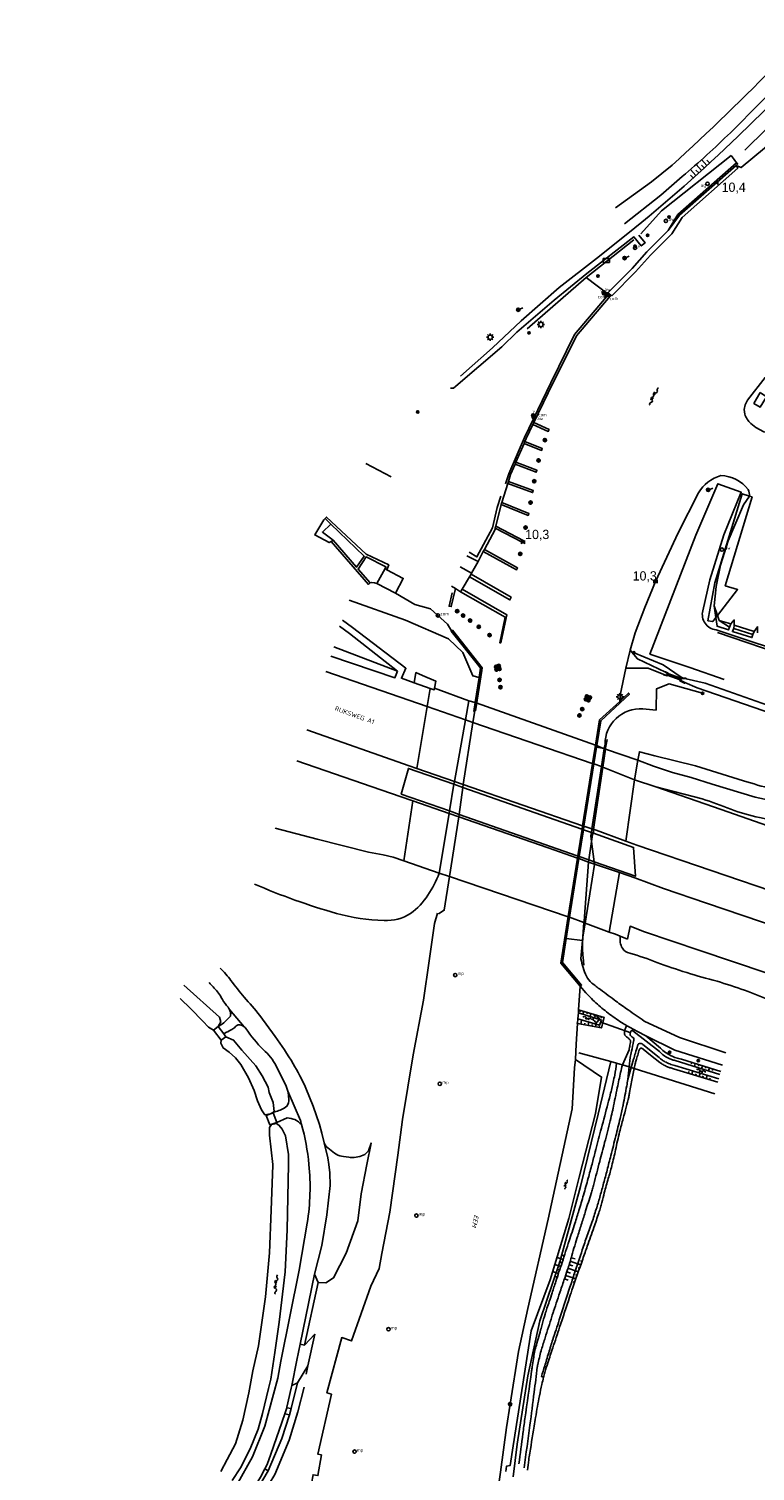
# Model space of a CAD drawing. Header units: millimetres. Extents: x 149344 to 154519, y 463794 to 476271.
# Tile 48 of 70: x 149370 to 149566, y 469917 to 470307. Entities that reach past the tile are written whole.
import ezdxf
from ezdxf.enums import TextEntityAlignment as Align

# ---------------------------------------------------------------- set-up
doc = ezdxf.new("R2010")
doc.units = ezdxf.units.MM
doc.header["$LTSCALE"] = 4
doc.layers.get('0').update_dxf_attribs({"color": 252, "linetype": 'CONTINUOUS'})
for name, color, linetype in [('Kilometrering', 252, 'CONTINUOUS'), ('Straatnaam', 252, 'CONTINUOUS'), ('symbool talud', 252, 'CONTINUOUS'), ('symbool water', 252, 'CONTINUOUS'), ('Topografie', 252, 'CONTINUOUS'), ('Waternaam', 252, 'CONTINUOUS')]:
    doc.layers.add(name, color=color, linetype=linetype)
doc.styles.add('ISO', font='ISO')
doc.styles.add('rtw_iso', font='iso-rtw.shx')

# ---------------------------------------------------------------- blocks, each defined once
blk = doc.blocks.new('talud')
for p, q in [((0, 0.75), (0.5, 0.75)), ((0, 0.5), (1, 0.5)), ((0, 0.25), (0.5, 0.25)), ((0, 0), (1, 0)), ((0, -0.25), (0.5, -0.25)), ((0, -0.5), (1, -0.5)), ((0, -0.75), (0.5, -0.75))]:
    blk.add_line(p, q)
blk = doc.blocks.new('water4')
at = {"linetype": 'Continuous'}
for centre, start, end in [((-0.01, 0.75), 129.7446, 230.2554), ((-0.32, 1.12), 309.7446, 50.2554), ((-0.32, 0.37), 309.7446, 50.2554), ((0.32, 0.01), 129.7446, 230.2554), ((0, 0.38), 309.7446, 50.2554), ((-0.01, -0.74), 129.7446, 230.2554), ((-0.32, -0.37), 309.7446, 50.2554), ((-0.32, -1.12), 309.7446, 50.2554), ((0, -0.37), 309.7446, 50.2554)]:
    blk.add_arc(centre, 0.244, start, end, dxfattribs=at)
blk = doc.blocks.new('struik')
at = {"linetype": 'Continuous'}
for centre, start, end in [((-0.44, 0), 91.0912, 268.9013), ((0, 0.44), 1.0233, 178.9632), ((0.44, 0), 271.6625, 88.3448), ((0, -0.45), 180.4729, 359.5406)]:
    blk.add_arc(centre, 0.45, start, end, dxfattribs=at)
blk = doc.blocks.new('water6')
at = {"linetype": 'Continuous'}
for centre, start, end in [((0.16, 1.47), 129.7446, 230.2554), ((-0.47, 2.22), 309.7446, 50.2554), ((-0.47, 0.72), 309.7446, 50.2554), ((0.49, 0), 129.7446, 230.2554), ((-0.14, 0.75), 309.7446, 50.2554), ((0.16, -1.51), 129.7446, 230.2554), ((-0.47, -0.76), 309.7446, 50.2554), ((-0.47, -2.26), 309.7446, 50.2554), ((-0.14, -0.75), 309.7446, 50.2554)]:
    blk.add_arc(centre, 0.488, start, end, dxfattribs=at)
blk = doc.blocks.new('paal')
for radius in [0.45, 0.2]:
    blk.add_circle((0, 0), radius)
blk = doc.blocks.new('lichtmast')
for p, q in [((-0.6, 0), (-1, 0)), ((-0.71, 0.71), (-0.42, 0.42)), ((0, 0.6), (0, 1)), ((0.42, 0.42), (0.71, 0.71)), ((0.6, 0), (1, 0)), ((-0.42, -0.42), (-0.71, -0.71)), ((0, -0.6), (0, -1)), ((0.42, -0.42), (0.71, -0.71))]:
    blk.add_line(p, q)
blk.add_circle((0, 0), 0.6)
blk = doc.blocks.new('kilometerpaal')
for p, q in [((-0.44, 0.44), (0.44, -0.44)), ((-0.44, -0.44), (-0.44, 0.44)), ((0.44, 0.44), (-0.44, -0.44)), ((0.44, -0.44), (0.44, 0.44))]:
    blk.add_line(p, q)
at = {"style": 'rtw_iso'}
blk.add_attdef('KILOMETERPAAL', (0.59, 0.87), '', height=2.5, dxfattribs=at)
blk = doc.blocks.new('meerpaal')
at = {"color": 0}
blk.add_circle((0, 0), 0.45, dxfattribs=at)
at = {"style": 'ISO'}
blk.add_attdef('MEERPAAL', (0.7, 0), '', height=0.9, dxfattribs=at)
blk = doc.blocks.new('schk')
for p, q in [((0.86, 0.56), (-0.86, 0.56)), ((-0.86, 0.56), (-0.86, -0.56)), ((0.86, -0.56), (0.86, 0.56)), ((-0.86, -0.56), (0.86, -0.56))]:
    blk.add_line(p, q)
at = {"linetype": 'Continuous', "style": 'ISO', "flags": 10}
blk.add_attdef('CAI', text='', height=0.8, dxfattribs=at).set_placement((0, 0.1), align=Align.MIDDLE_CENTER)
blk = doc.blocks.new('boom')
for radius in [0.315, 0.225, 0.135]:
    blk.add_circle((0, 0), radius)
blk = doc.blocks.new('afsl-water')
at = {"color": 0}
blk.add_circle((0, 0), 0.45, dxfattribs=at)
at = {"style": 'ISO'}
blk.add_attdef('AFSL-WATER', (0.7, 0), '', height=0.9, dxfattribs=at)
blk = doc.blocks.new('afsl-gas')
at = {"color": 0}
blk.add_circle((0, 0), 0.45, dxfattribs=at)
at = {"style": 'ISO'}
blk.add_attdef('AFSL-GAS', (0.7, 0), '', height=0.9, dxfattribs=at)
blk = doc.blocks.new('verkl-com')
at = {"color": 0}
blk.add_circle((0, 0), 0.45, dxfattribs=at)
at = {"style": 'ISO'}
blk.add_attdef('VERKL-COM', (0.7, 0), '', height=0.9, dxfattribs=at)
blk = doc.blocks.new('verklikker')
at = {"color": 0}
blk.add_circle((0, 0), 0.45, dxfattribs=at)
at = {"style": 'ISO'}
blk.add_attdef('VERKLIKKER', (0.7, 0), '', height=0.9, dxfattribs=at)
blk = doc.blocks.new('aanduidingsbord')
for p, q in [((-0.81, -0.33), (0, 0)), ((-1.45, -0.5), (-1.01, -0.5))]:
    blk.add_line(p, q)
at = {"color": 0}
blk.add_circle((-1.23, -0.5), 0.45, dxfattribs=at)

msp = doc.modelspace()

# ---------------------------------------------------------------- linework, layer by layer
at = {"layer": 'Topografie'}
for p, q in [((149574.98, 470285.7), (149563.13, 470273.94)), ((149544.97, 470256.57), (149560.84, 470270.54)), ((149560.71, 470269.81), (149545.49, 470256.4)), ((149560.84, 470270.54), (149560.9, 470270.59)), ((149544.97, 470256.57), (149542.39, 470252.21)), ((149545.49, 470256.4), (149542.39, 470252.21)), ((149545.49, 470256.4), (149544.97, 470256.57)), ((149520.27, 470239.55), (149526.21, 470235.02)), ((149526.2, 470235.47), (149526.21, 470235.02)), ((149526.21, 470235.02), (149526.21, 470234.89)), ((149526.21, 470235.02), (149526.92, 470234.48)), ((149460.75, 470189.34), (149467.54, 470185.7)), ((149451.9, 470168.6), (149451.35, 470168.26)), ((149488.02, 470164.39), (149491.03, 470162.85)), ((149463.66, 470156.94), (149465.98, 470160.94)), ((149489.3, 470159.66), (149486.24, 470161.44)), ((149558.97, 470145.12), (149556.15, 470146.95)), ((149556.15, 470146.95), (149559.34, 470146.03)), ((149560.25, 470145.62), (149565.65, 470143.91)), ((149560.13, 470144.75), (149565.23, 470143.1)), ((149530.95, 470133.99), (149532.09, 470138.92)), ((149545.66, 470130.85), (149542.15, 470132.11)), ((149545.84, 470131.32), (149542.31, 470132.58)), ((149522.46, 470081), (149522.47, 470081.08)), ((149519.2, 470060.49), (149514.82, 470061.02)), ((149519.28, 470060.48), (149519.2, 470060.49)), ((149524.21, 470038.44), (149532.32, 470035.5))]:
    msp.add_line(p, q, dxfattribs=at)
at = {"layer": 'Topografie', "linetype": 'Continuous'}
for p, q in [((149473.37, 470098.21), (149470.97, 470082.01)), ((149526.48, 470062.75), (149529.22, 470078.81)), ((149423.85, 470041.85), (149427.87, 470037.2)), ((149442.97, 469951.45), (149444.12, 469951.23)), ((149444.12, 469951.23), (149444.13, 469951.22)), ((149444.62, 469943.38), (149445.09, 469945.65)), ((149440.73, 469940.33), (149442.26, 469941.06)), ((149438.81, 469932.68), (149440.14, 469932.34)), ((149439.35, 469934.27), (149440.56, 469934.08)), ((149433.4, 469917.77), (149434.35, 469917.24))]:
    msp.add_line(p, q, dxfattribs=at)
at = {"layer": 'Topografie'}
for points in [[(149626.98, 470323.62), (149610.95, 470317.17, 0.106596), (149578.67, 470294.65), (149561.25, 470277.73, -0.024129), (149531.45, 470251.4), (149523.06, 470244.68), (149512.92, 470236.8), (149502.71, 470227.81), (149494.92, 470220.51), (149486.32, 470212.89)], [(149530.56, 470254.05), (149540.41, 470261.81), (149546.21, 470266.84, 0.016783), (149559.2, 470278.66), (149575.63, 470295.22, -0.075726), (149598.97, 470313.01), (149604.54, 470315.93), (149609.76, 470318.27)], [(149528.13, 470258.36), (149537.89, 470265.37), (149543.5, 470269.89, 0.013082), (149572.39, 470297.82, -0.029694), (149590.65, 470313.01, 0.009317)], [(149571.05, 470199.48, -0.385006), (149568.2, 470197.82), (149566.1, 470199.05), (149564.7, 470200.1, -0.108599), (149563.06, 470202.64), (149562.92, 470203.92), (149563.21, 470205.17), (149563.77, 470206.43), (149568.58, 470212.56), (149572.93, 470217.39), (149581.55, 470226.09)], [(149532.09, 470138.92), (149533.49, 470143.61), (149536.04, 470150.4), (149538.97, 470157.43), (149545.07, 470170.62), (149550.59, 470181.37, -0.198205), (149556.61, 470186.03, -0.225749), (149564.02, 470182.3, -0.128959), (149564.31, 470180.51)], [(149650.96, 470113.91), (149650.58, 470113.04), (149663.66, 470108.57), (149663.36, 470107.82), (149649.84, 470112.5), (149624.37, 470121.07), (149606.03, 470127.34), (149579.14, 470136.53), (149564.76, 470141.28), (149555.32, 470144.38, -0.449129), (149551.72, 470149.55)], [(149539.13, 470122.73), (149535.5, 470123.02, 0.436442), (149525.33, 470113.47), (149525.11, 470112.4)], [(149557.93, 470030.17), (149545.48, 470034.3), (149535.93, 470038.73, -0.004683), (149531.55, 470041.74, -0.006184), (149528.28, 470044.09, -0.002591), (149524.1, 470047.21, -0.004618), (149521.77, 470048.99, -0.121009), (149520.3, 470050.87, -0.058512), (149518.82, 470055.53), (149519.2, 470060.49)], [(149531.39, 470037.38, 0.421816), (149531.01, 470037.21, -0.004125), (149530.7, 470036.31, 0.018101), (149530.63, 470036.1, 0.062377), (149530.63, 470036.07, 0.00508), (149530.62, 470035.62, 0.008071), (149530.62, 470035.33, 0.012026), (149530.63, 470035.14, 0.113948), (149530.7, 470034.92, 0.064326), (149530.95, 470034.6, 0.053831), (149531.29, 470034.33, -0.041603), (149531.73, 470033.99, -0.018649), (149532.05, 470033.68, -0.055036), (149532.15, 470033.55, -0.109439), (149532.23, 470033.32, -0.074709), (149532.21, 470032.97, -0.00009), (149532.06, 470032.18, 0.000013), (149531.82, 470030.95), (149530.01, 470026.91)], [(149531.47, 470037.34, 0.071286), (149531.39, 470037.38)], [(149531.85, 470026.32), (149532.13, 470028.89, 0.006403), (149532.48, 470030.55, 0.00104), (149533.04, 470033.33, 0.009439), (149533.09, 470033.63, 0.045717), (149533.11, 470033.89, 0.348219), (149532.83, 470034.31, -0.000599), (149532.35, 470034.63, -0.06881), (149532.18, 470034.84, -0.105614), (149532.11, 470035.13, -0.058315), (149532.14, 470035.44, -0.048634), (149532.25, 470035.79, -0.050963), (149532.4, 470036.05, -0.098292), (149532.51, 470036.16, -0.207213), (149532.65, 470036.18, -0.126107), (149532.84, 470036.08), (149540.03, 470030.47, 0.04568), (149541.15, 470029.49, 0.04568), (149542.43, 470028.72, 0.029389), (149543.32, 470028.35, 0.029389), (149544.24, 470028.09), (149556.37, 470024.29)], [(149556.05, 470023.09), (149544.19, 470026.75, -0.039788), (149542.8, 470027.14, -0.039788), (149541.49, 470027.75, -0.026733), (149540.67, 470028.27, -0.026733), (149539.92, 470028.88), (149535.53, 470032.43, 0.242934), (149534.61, 470032.67, 0.205071), (149534.23, 470032.39, 0.005355), (149534.13, 470032.06, 0.000899), (149533.54, 470030.09, 0.004765), (149533.06, 470028.4), (149532.41, 470026.15)], [(149536.39, 470034.77), (149540.31, 470031.41, 0.041177), (149541.65, 470030.27, 0.041177), (149543.15, 470029.36, 0.03456), (149544.52, 470028.8, 0.03456), (149545.95, 470028.43), (149556.59, 470025.12)], [(149533.18, 470025.91), (149533.45, 470027.19, 0.000936), (149533.58, 470027.61, 0.00542), (149533.94, 470028.76, 0.004042), (149534.39, 470030.29, -0.008583), (149534.6, 470031.01, -0.291771), (149534.93, 470031.37, -0.26662), (149535.67, 470031.11), (149537.62, 470029.51), (149540.16, 470027.55, 0.027455), (149541.03, 470026.97, 0.027455), (149541.94, 470026.49, 0.084912), (149542.87, 470026.13, 0.026427), (149543.84, 470025.86), (149555.81, 470022.18)], [(149531.48, 470022.91, -0.01082), (149531.2, 470021.2, -0.000551), (149530.23, 470016.07, -0.008016), (149530.16, 470015.72, -0.003714), (149529.39, 470012.41, -0.002605), (149528.24, 470007.71, -0.000969), (149526.9, 470002.39, -0.001314), (149525.89, 469998.47, -0.002453), (149524.95, 469994.91, -0.00261), (149524.03, 469991.57, -0.006308), (149523.07, 469988.32, -0.005796), (149521.94, 469984.81, -0.006989), (149520.52, 469980.77, 0.007411), (149519.19, 469976.95, 0.00062), (149517.1, 469970.65, 0.001028), (149515.85, 469966.84, 0.00028), (149514.41, 469962.42, -0.00028), (149512.97, 469957.99, -0.002225), (149511.23, 469952.73, 0.006763), (149510.68, 469950.99, 0.000709), (149510.67, 469950.97, 0.000003), (149509.55, 469947.25, 0.000179), (149509.05, 469945.61, 0.0001), (149508.17, 469942.69), (149508.74, 469942.53)], [(149532.62, 470023.23, -0.000364), (149531.98, 470019.43, -0.006114), (149531.94, 470019.21, -0.009936), (149531.72, 470018.19, -0.003697), (149531.06, 470015.49, -0.006682), (149530.24, 470012.39, 0.005762), (149529.28, 470008.8, 0.012526), (149528.17, 470003.93, -0.01401), (149527.16, 469999.58, -0.008293), (149526.22, 469996.21, 0.007269), (149525.14, 469992.36, 0.009155), (149524.48, 469989.71, -0.01808), (149524.13, 469988.37, -0.00752), (149523.66, 469986.93, -0.002716), (149522.3, 469982.95, -0.00049), (149520.54, 469977.95, 0.000693), (149519.3, 469974.41, 0.000516), (149516.38, 469966.01, 0.003216), (149515.92, 469964.66, 0.000038), (149515.76, 469964.18, 0.000002), (149513.05, 469956.01, 0.00001), (149511.22, 469950.48, 0.000014), (149509.88, 469946.46, 0.013251), (149509.09, 469943.85, 0.004332), (149508.74, 469942.53)]]:
    msp.add_lwpolyline(points, format="xyb", dxfattribs=at)
for points in [[(149560.71, 470269.81), (149562.06, 470269.25), (149575.22, 470280.12), (149574.77, 470280.68), (149575.79, 470281.54), (149576.24, 470280.96), (149585.18, 470288.43), (149596.31, 470296.57), (149594.83, 470298.58), (149595.92, 470299.38), (149597.4, 470297.36), (149601.11, 470299.99), (149606.5, 470302.89), (149611.41, 470305.77), (149609.86, 470308.5), (149611.09, 470309.14), (149612.63, 470306.41), (149620.11, 470310.33), (149624.7, 470312.03), (149623.79, 470314.35), (149625.01, 470314.87), (149626.09, 470312.45), (149637.48, 470316.42)], [(149526.2, 470235.47), (149527.15, 470234.61), (149533.54, 470241.1), (149537.61, 470245.58), (149543.34, 470251.32), (149546.18, 470255.78), (149561.17, 470269.05), (149560.71, 470269.81)], [(149559.44, 470272.54), (149560.22, 470271.43), (149560.84, 470270.54)], [(149560.84, 470270.54), (149561.19, 470270.22), (149560.71, 470269.81)], [(149526.2, 470235.47), (149532.64, 470242.02), (149536.65, 470246.48), (149542.39, 470252.21)], [(149498.4, 470183.82), (149499.3, 470186.51), (149503.59, 470196.31), (149510.68, 470211.12), (149517.07, 470224.18), (149526.21, 470234.89)], [(149506.11, 470200.34), (149510.01, 470208.44), (149517.66, 470223.79), (149526.74, 470234.5), (149526.21, 470234.89)], [(149503.7, 470195.26), (149504.05, 470196.05), (149505.85, 470199.8)], [(149506.11, 470200.34), (149510.22, 470198.47), (149510, 470197.98), (149505.85, 470199.8)], [(149505.85, 470199.8), (149506.11, 470200.34)], [(149501.26, 470189.65), (149503.47, 470194.73)], [(149503.7, 470195.26), (149508.39, 470193.35), (149508.17, 470192.85), (149503.47, 470194.73)], [(149503.47, 470194.73), (149503.7, 470195.26)], [(149499.24, 470184.49), (149499.81, 470186.33), (149501.02, 470189.1)], [(149501.26, 470189.65), (149506.93, 470187.48), (149506.74, 470186.95), (149501.02, 470189.1)], [(149501.02, 470189.1), (149501.26, 470189.65)], [(149497.46, 470178.78), (149499.07, 470183.94)], [(149499.07, 470183.94), (149505.74, 470181.46), (149505.95, 470181.99), (149499.24, 470184.49)], [(149499.07, 470183.94), (149499.24, 470184.49)], [(149555.26, 470147.68), (149554.42, 470146.6), (149553.12, 470146.84), (149554.98, 470157.05), (149562.41, 470181.13), (149564.31, 470180.51)], [(149564.31, 470180.51), (149562.73, 470178.17), (149558.56, 470168.42), (149556.5, 470161.86), (149555.32, 470156.06), (149554.81, 470150.88)], [(149564.31, 470180.51), (149565.04, 470180.27), (149557.8, 470156.3), (149561.15, 470155.28), (149555.7, 470148.26)], [(149495.83, 470172.41), (149497.29, 470178.23)], [(149497.29, 470178.23), (149504.54, 470175.27), (149504.77, 470175.78), (149497.46, 470178.78)], [(149497.29, 470178.23), (149497.46, 470178.78)], [(149449.69, 470174.46), (149449.36, 470174.09), (149446.9, 470170.03), (149450.8, 470167.93), (149451.35, 470168.26)], [(149451.24, 470172.97), (149449, 470170.8), (149451.9, 470168.6)], [(149466.43, 470160.55), (149466.89, 470161.9), (149460.78, 470164.78), (149450.06, 470174.85), (149449.69, 470174.46)], [(149451.24, 470172.97), (149449.69, 470174.46)], [(149451.9, 470168.6), (149458.15, 470161.28), (149460.27, 470164.27), (149451.24, 470172.97)], [(149495.69, 470171.84), (149503.15, 470167.93), (149503.43, 470168.42), (149495.83, 470172.41)], [(149495.69, 470171.84), (149495.83, 470172.41)], [(149451.35, 470168.26), (149461.45, 470156.64), (149461.93, 470157.07)], [(149492.76, 470166.11), (149495.61, 470171.52), (149495.69, 470171.84)], [(149491.03, 470162.85), (149492.45, 470165.54)], [(149492.76, 470166.11), (149501.69, 470161.1), (149501.37, 470160.57), (149492.45, 470165.54)], [(149492.45, 470165.54), (149492.76, 470166.11)], [(149461.93, 470157.07), (149458.62, 470160.81), (149460.8, 470164.07), (149466.16, 470161.4), (149465.98, 470160.94)], [(149465.98, 470160.94), (149466.43, 470160.55)], [(149466.43, 470160.55), (149470.82, 470158.26), (149468.77, 470154.33)], [(149489.3, 470159.66), (149491.03, 470162.85)], [(149463.66, 470156.94), (149463.02, 470157.04), (149462.33, 470157.2), (149461.93, 470157.07)], [(149468.77, 470154.33), (149463.66, 470156.94)], [(149486.71, 470155.36), (149488.71, 470158.69)], [(149488.71, 470158.69), (149499.62, 470152.48), (149499.94, 470153.23), (149489.14, 470159.4)], [(149488.71, 470158.69), (149489.14, 470159.4)], [(149489.14, 470159.4), (149489.3, 470159.66)], [(149483.86, 470144.14), (149482.78, 470145.92), (149478.18, 470150.07), (149473.95, 470151.24), (149468.77, 470154.33)], [(149484.01, 470154.4), (149483.21, 470150.77), (149483.78, 470150.66), (149484.9, 470155.53)], [(149483.82, 470156.22), (149484.9, 470155.53)], [(149484.9, 470155.53), (149486.31, 470154.69)], [(149486.71, 470155.36), (149498.79, 470148.46), (149497.18, 470140.85), (149496.89, 470140.91), (149498.33, 470147.84), (149486.31, 470154.69)], [(149486.31, 470154.69), (149486.71, 470155.36)], [(149555.26, 470147.68), (149554.81, 470150.88)], [(149554.81, 470150.88), (149555.7, 470148.26)], [(149469.24, 470133.21), (149456.31, 470143.38), (149453.57, 470145.39)], [(149555.7, 470148.26), (149555.26, 470147.68)], [(149555.26, 470147.68), (149555.58, 470145.34), (149558.68, 470144.36), (149558.97, 470145.12)], [(149555.7, 470148.26), (149556.15, 470146.95)], [(149558.97, 470145.12), (149559.13, 470145.53), (149559.34, 470146.03)], [(149559.34, 470146.03), (149560.25, 470147.06), (149560.25, 470145.62)], [(149560.25, 470145.62), (149560.13, 470144.75)], [(149565.65, 470143.91), (149566.54, 470145.23), (149566.52, 470143.59)], [(149491.31, 470131.52), (149491.72, 470134.05), (149491.22, 470134.67), (149483.78, 470144.01), (149484.1, 470144.28), (149492.17, 470134.16), (149492.04, 470133.37), (149490.3, 470122.47)], [(149560.1, 470144.81), (149559.73, 470143.9), (149564.99, 470142.31), (149565.23, 470143.1)], [(149565.23, 470143.1), (149565.65, 470143.91)], [(149451.27, 470137.27), (149468.56, 470131.45), (149469.24, 470133.21)], [(149452.09, 470139.78), (149469.24, 470133.21)], [(149541.62, 470132.91), (149534.08, 470136.51), (149532.09, 470138.92)], [(149529.31, 470125.04), (149529.46, 470126.74), (149530.95, 470133.99)], [(149541.2, 470132.29), (149537.02, 470134.05), (149530.95, 470133.99)], [(149490.23, 470124.72), (149491.31, 470131.52)], [(149542.15, 470132.11), (149542.09, 470131.96), (149541.17, 470132.19), (149541.2, 470132.29)], [(149541.2, 470132.29), (149541.98, 470132.18), (149542.14, 470132.58), (149541.62, 470132.91)], [(149541.62, 470132.91), (149541.7, 470133.05), (149542.36, 470132.7), (149542.31, 470132.58)], [(149542.15, 470132.11), (149542.31, 470132.58)], [(149542.22, 470132.33), (149545.74, 470131.07)], [(149545.66, 470130.85), (149545.57, 470130.59), (149545.87, 470130.47), (149546.81, 470129.97), (149546.85, 470130.13)], [(149545.84, 470131.32), (149545.66, 470130.85)], [(149546.85, 470130.13), (149545.98, 470130.62), (149545.74, 470130.68), (149545.97, 470131.32), (149546.16, 470131.28), (149547.22, 470131.14)], [(149545.92, 470131.56), (149545.84, 470131.32)], [(149547.22, 470131.14), (149547.23, 470131.32), (149546.23, 470131.45), (149545.92, 470131.56)], [(149595.85, 470112.98), (149550.18, 470128.75), (149546.85, 470130.13)], [(149547.22, 470131.14), (149552.37, 470129.95), (149573.77, 470122.41)], [(149529.31, 470125.04), (149530.34, 470126.04), (149531.63, 470127.29), (149531.93, 470126.99), (149524.19, 470119.84), (149523.11, 470113.13)], [(149489.66, 470119.4), (149490.48, 470124.64)], [(149489.85, 470122.32), (149490.23, 470124.72)], [(149522.72, 470113.28), (149523.8, 470120.04), (149529.31, 470125.04)], [(149487.04, 470102.59), (149489.66, 470119.4)], [(149521.93, 470108.29), (149522.72, 470113.28)], [(149523.03, 470112.67), (149522.32, 470108.16)], [(149523.11, 470113.13), (149523.03, 470112.67)], [(149524.65, 470112.46), (149523.03, 470112.67)], [(149525.09, 470112.27), (149524.36, 470107.46)], [(149525.11, 470112.4), (149524.65, 470112.46)], [(149525.11, 470112.4), (149525.09, 470112.27)], [(149525.11, 470112.4), (149525.09, 470112.27)], [(149519.26, 470091.47), (149521.93, 470108.29)], [(149522.32, 470108.16), (149519.64, 470091.35)], [(149521.79, 470090.67), (149524.36, 470107.46)], [(149521.93, 470108.29), (149521.93, 470108.29)], [(149521.93, 470108.29), (149521.93, 470108.29)], [(149521.93, 470108.29), (149521.93, 470108.29)], [(149521.93, 470108.29), (149521.93, 470108.29)], [(149486.92, 470101.82), (149487.04, 470102.59)], [(149485.93, 470094.54), (149486.92, 470101.82)], [(149485.83, 470093.89), (149485.93, 470094.54)], [(149483.29, 470077.76), (149485.83, 470093.89)], [(149517.97, 470083.31), (149519.11, 470090.52)], [(149519.49, 470090.39), (149518.34, 470083.18)], [(149519.11, 470090.52), (149519.26, 470091.47)], [(149519.64, 470091.35), (149519.49, 470090.39)], [(149521.79, 470090.67), (149521.63, 470089.64)], [(149521.63, 470089.64), (149521.49, 470088.72), (149521.68, 470087.24)], [(149521.68, 470087.24), (149522.36, 470081.77)], [(149515.37, 470066.92), (149517.88, 470082.76)], [(149518.25, 470082.62), (149515.74, 470066.78)], [(149517.88, 470082.76), (149517.97, 470083.31)], [(149518.34, 470083.18), (149518.25, 470082.62)], [(149518.34, 470083.18), (149518.34, 470083.18)], [(149518.34, 470083.18), (149518.34, 470083.18)], [(149518.34, 470083.18), (149518.34, 470083.18)], [(149518.34, 470083.18), (149518.34, 470083.18)], [(149522.46, 470081), (149519.95, 470065.2)], [(149522.36, 470081.77), (149522.45, 470081.08)], [(149522.46, 470081), (149522.45, 470081.08)], [(149480.33, 470067.72), (149481.92, 470068.67), (149483.29, 470077.76)], [(149518.65, 470048.17), (149513.38, 470054.38), (149515.37, 470066.92)], [(149515.37, 470066.92), (149515.37, 470066.91)], [(149515.37, 470066.91), (149515.37, 470066.92)], [(149515.37, 470066.92), (149515.37, 470066.91)], [(149515.37, 470066.91), (149515.37, 470066.92)], [(149515.74, 470066.78), (149514.82, 470061.02)], [(149519.95, 470065.2), (149519.36, 470061.51)], [(149514.82, 470061.02), (149513.81, 470054.52), (149519.01, 470048.46), (149518.65, 470048.17)], [(149519.36, 470061.51), (149519.2, 470060.49)], [(149518.65, 470048.17), (149518.2, 470041.8)], [(149518.2, 470041.8), (149525.08, 470039.71), (149524.35, 470036.88), (149517.93, 470038.08)], [(149518.14, 470040.97), (149524.42, 470038.99), (149523.88, 470037.61), (149518.02, 470039.34)], [(149518.02, 470039.34), (149518.14, 470040.97)], [(149518.2, 470041.8), (149518.14, 470040.97)], [(149517.93, 470038.08), (149517.54, 470032.49), (149517.32, 470028.32)], [(149518.02, 470039.34), (149517.93, 470038.08)], [(149491.45, 469861.27), (149491.38, 469865.85), (149491.63, 469870.35), (149491.81, 469874.05), (149492.11, 469878.41), (149493.14, 469888.94), (149497.13, 469916.93), (149498.75, 469928.97), (149499.7, 469935.25), (149501.97, 469949.52), (149504.44, 469961.09), (149510, 469985.2), (149516.43, 470015.04), (149517.07, 470026.12), (149517.32, 470028.32)], [(149517.32, 470028.32), (149524.4, 470023.61), (149522.77, 470013.79), (149518.31, 469996.59), (149515.57, 469985.43), (149510.51, 469968.82), (149505.36, 469955.04), (149502.85, 469938.94), (149500.54, 469924.02), (149499.69, 469918.67), (149498.7, 469918.47), (149498.5, 469917.08)], [(149531.48, 470022.91), (149531.85, 470026.32)], [(149532.41, 470026.15), (149531.48, 470022.91)], [(149532.62, 470023.23), (149533.18, 470025.91)]]:
    msp.add_lwpolyline(points, dxfattribs=at)
at = {"layer": 'Topografie', "flags": 128}
for points in [[(149534.98, 470251.31), (149540.62, 470257.56), (149559.44, 470272.54)], [(149534.45, 470250.96), (149536.14, 470248.91), (149535.11, 470248.06), (149533.13, 470250.49), (149520.38, 470240.65), (149511.57, 470233.4), (149505.27, 470228.04), (149501.49, 470224.78), (149497.49, 470220.8), (149485.04, 470210.22), (149484.38, 470209.68), (149483.6, 470209.64)], [(149533.14, 470249.74), (149520.27, 470239.55)], [(149520.27, 470239.55), (149504.3, 470225.72)], [(149551.72, 470149.55), (149553.65, 470157.86), (149557.4, 470170.03), (149562.14, 470181.56), (149555.84, 470183.83), (149549.9, 470169.93), (149541.61, 470148.5), (149537.47, 470137.82), (149548.23, 470134.21), (149557.48, 470130.94)], [(149488.62, 470165.38), (149490.74, 470164.06), (149494.96, 470171.93), (149496.23, 470177.41), (149497.21, 470180.49)], [(149555.7, 470143.67), (149575.79, 470136.84), (149601.91, 470127.97), (149624.75, 470120.19), (149620.48, 470106.33)], [(149541.05, 470134.91), (149533.2, 470138.16)], [(149545.92, 470131.56), (149541.05, 470134.91)], [(149551.67, 470127.24), (149542.66, 470129.82), (149539.23, 470128.42), (149539.13, 470122.73)], [(149480.1, 470067.86), (149479.27, 470065.11), (149477.79, 470054.98), (149476.26, 470044.33), (149473.52, 470029.62), (149470.62, 470012.18), (149469.39, 470002.47), (149467.23, 469987.09), (149465.08, 469975.98), (149464.33, 469971.88), (149462.05, 469967.14), (149456.83, 469952.32), (149454.19, 469953.25), (149450.19, 469938.33), (149451.44, 469937.93), (149447.75, 469921.73), (149448.72, 469921.56), (149447.78, 469915.96), (149446.45, 469916.17), (149444.7, 469906.83), (149439.92, 469894.19), (149438.29, 469888.45), (149434.54, 469876.76), (149433.41, 469866.26)], [(149536.39, 470034.77), (149544.15, 470030.86), (149557.04, 470026.82)], [(149518.22, 470030.16), (149526.94, 470027.77)], [(149526.94, 470027.77), (149523.49, 470013.55), (149518.74, 469994.01), (149513.11, 469973.68), (149507.75, 469957.74), (149504.45, 469942.92), (149501.63, 469924.44), (149500.53, 469915.62)], [(149528.47, 470027.35), (149526.94, 470027.77)], [(149530.01, 470026.91), (149529.35, 470027.11), (149528.47, 470027.35)], [(149531.85, 470026.32), (149530.01, 470026.91)], [(149532.41, 470026.15), (149531.85, 470026.32)], [(149533.18, 470025.91), (149532.41, 470026.15)], [(149554.98, 470019.04), (149550.14, 470020.56), (149533.18, 470025.91)]]:
    msp.add_lwpolyline(points, dxfattribs=at)
at = {"layer": 'Topografie'}
msp.add_lwpolyline([(149567.26, 470208.51), (149568.93, 470207.34), (149567.2, 470204.49), (149565.53, 470205.55)], close=True, dxfattribs=at)
at = {"layer": 'Topografie', "linetype": 'Continuous'}
for points in [[(149456.2, 470152.44), (149471.4, 470146.99), (149483.06, 470141.97), (149486.9, 470138.24), (149489.64, 470131.94), (149491.31, 470131.52)], [(149454.43, 470147), (149457.12, 470145.04), (149471.53, 470134.01), (149470.33, 470131.29), (149473.78, 470130.08)], [(149477.27, 470123.68), (149449.88, 470133.13)], [(149479.23, 470128.6), (149479.58, 470130.56), (149476.04, 470132.09), (149474.24, 470132.85), (149473.78, 470130.08)], [(149473.78, 470130.08), (149478.09, 470128.56)], [(149478.09, 470128.56), (149477.27, 470123.68)], [(149478.09, 470128.56), (149479.17, 470128.18), (149479.23, 470128.6)], [(149488.58, 470125.25), (149479.23, 470128.6)], [(149477.27, 470123.68), (149474.46, 470106.93)], [(149487.65, 470120.1), (149477.27, 470123.68)], [(149487.65, 470120.1), (149488.58, 470125.25)], [(149490.23, 470124.72), (149488.58, 470125.25)], [(149490.48, 470124.64), (149490.23, 470124.72)], [(149490.48, 470124.64), (149522.72, 470113.28)], [(149484.63, 470103.42), (149487.65, 470120.1)], [(149489.66, 470119.4), (149487.65, 470120.1)], [(149521.84, 470108.32), (149507.16, 470113.37), (149489.66, 470119.4)], [(149444.78, 470117.37), (149472.41, 470107.64), (149474.46, 470106.93)], [(149525.45, 470112.12), (149525.5, 470112.49), (149525.87, 470114.79)], [(149522.72, 470113.28), (149522.91, 470113.21), (149523.11, 470113.13)], [(149523.11, 470113.13), (149524.65, 470112.46)], [(149524.65, 470112.46), (149525.09, 470112.27)], [(149524.72, 470107.34), (149525.45, 470112.12)], [(149525.09, 470112.27), (149525.09, 470112.27)], [(149525.09, 470112.27), (149525.09, 470112.27)], [(149525.09, 470112.27), (149525.09, 470112.27)], [(149525.09, 470112.27), (149525.09, 470112.27)], [(149525.09, 470112.27), (149525.45, 470112.12)], [(149525.45, 470112.12), (149534.22, 470109.21)], [(149534.22, 470109.21), (149534.6, 470111.45), (149538.81, 470110.36)], [(149442.09, 470109.05), (149469.96, 470099.39), (149473.37, 470098.21)], [(149483.32, 470095.46), (149470.28, 470100.03), (149472.24, 470106.97), (149484.5, 470102.67)], [(149474.46, 470106.93), (149484.63, 470103.42)], [(149521.84, 470108.32), (149521.93, 470108.29)], [(149521.93, 470108.29), (149521.84, 470108.32)], [(149521.93, 470108.29), (149522.32, 470108.16)], [(149522.18, 470090.55), (149524.72, 470107.34)], [(149522.32, 470108.16), (149524.36, 470107.46)], [(149524.36, 470107.46), (149524.72, 470107.34)], [(149524.72, 470107.34), (149533.29, 470103.84)], [(149533.29, 470103.84), (149534.22, 470109.21)], [(149534.22, 470109.21), (149538.43, 470107.61), (149543.58, 470105.88), (149548.6, 470104.48), (149554.25, 470102.72), (149565.88, 470099.2), (149587.88, 470094.49), (149600.52, 470092.57), (149615.92, 470090.27), (149628.72, 470088.41), (149641.52, 470086.33), (149654.96, 470084.19), (149666.78, 470082.33), (149676.01, 470080.8), (149684.76, 470078.97), (149686.14, 470078.68)], [(149483.32, 470095.46), (149484.5, 470102.67)], [(149484.5, 470102.67), (149484.63, 470103.42)], [(149484.5, 470102.67), (149486.92, 470101.82)], [(149484.63, 470103.42), (149487.04, 470102.59)], [(149487.04, 470102.59), (149519.26, 470091.47)], [(149530.95, 470087.29), (149533.29, 470103.84)], [(149533.29, 470103.84), (149539.09, 470101.99)], [(149539.09, 470101.99), (149556.7, 470095.84), (149572.95, 470090.22)], [(149473.37, 470098.21), (149483.21, 470094.8)], [(149486.92, 470101.82), (149519.1, 470090.53)], [(149480.51, 470078.68), (149483.21, 470094.8)], [(149483.21, 470094.8), (149483.32, 470095.46)], [(149483.21, 470094.8), (149485.83, 470093.89)], [(149485.93, 470094.54), (149483.32, 470095.46)], [(149517.97, 470083.31), (149517.76, 470083.38), (149485.93, 470094.54)], [(149436.21, 470090.85), (149447.58, 470087.87), (149461.48, 470084.32), (149465.37, 470083.61)], [(149485.83, 470093.89), (149509.96, 470085.53), (149517.66, 470082.84), (149517.88, 470082.76)], [(149519.11, 470090.52), (149519.1, 470090.53)], [(149519.11, 470090.52), (149519.1, 470090.53)], [(149519.49, 470090.39), (149519.11, 470090.52)], [(149519.26, 470091.47), (149519.64, 470091.35)], [(149521.63, 470089.64), (149519.49, 470090.39)], [(149519.64, 470091.35), (149521.79, 470090.67)], [(149521.79, 470090.67), (149522.18, 470090.55)], [(149522.18, 470089.45), (149522.18, 470090.55)], [(149522.18, 470090.55), (149530.95, 470087.29)], [(149520.92, 470082.27), (149521.68, 470087.24)], [(149522.18, 470089.45), (149521.63, 470089.64)], [(149521.68, 470087.24), (149521.96, 470089.15), (149522.18, 470089.45)], [(149522.36, 470081.77), (149533.53, 470077.85), (149533.05, 470085.63), (149522.18, 470089.45)], [(149530.95, 470087.29), (149533.88, 470086.27), (149574.06, 470072.51), (149597.93, 470064.03), (149625.04, 470054.65), (149650.36, 470045.95), (149676.17, 470037.05), (149697.93, 470029.53)], [(149465.37, 470083.61), (149468.12, 470083), (149470.97, 470082.01)], [(149517.88, 470082.76), (149518.25, 470082.62)], [(149518.27, 470083.2), (149517.97, 470083.31)], [(149518.25, 470082.62), (149520.87, 470081.61)], [(149518.27, 470083.2), (149518.34, 470083.18)], [(149518.27, 470083.2), (149518.34, 470083.18)], [(149518.34, 470083.18), (149520.92, 470082.27)], [(149480.51, 470078.68), (149470.97, 470082.01)], [(149483.29, 470077.76), (149480.51, 470078.68)], [(149519.64, 470065.31), (149519.67, 470065.7), (149520.87, 470081.61)], [(149520.87, 470081.61), (149520.92, 470082.27)], [(149520.87, 470081.61), (149522.45, 470081.08)], [(149520.92, 470082.27), (149522.36, 470081.77)], [(149522.47, 470081.08), (149522.45, 470081.08)], [(149522.47, 470081.08), (149529.22, 470078.81)], [(149529.22, 470078.81), (149533.36, 470077.37), (149541.1, 470074.56), (149552.72, 470070.56), (149572.4, 470063.93), (149594.49, 470056.12), (149613.87, 470049.53), (149639.36, 470040.64), (149662.75, 470032.48), (149680.97, 470026.4), (149693.07, 470022.17)], [(149515.37, 470066.91), (149483.29, 470077.76)], [(149515.37, 470066.92), (149515.51, 470066.86)], [(149515.51, 470066.86), (149515.37, 470066.91)], [(149515.51, 470066.86), (149515.74, 470066.78)], [(149515.74, 470066.78), (149519.64, 470065.31)], [(149519.36, 470061.51), (149519.64, 470065.31)], [(149519.64, 470065.31), (149519.95, 470065.2)], [(149519.95, 470065.2), (149526.48, 470062.75)], [(149687.3, 470010.46), (149670.2, 470016.25), (149653.58, 470022.33), (149630.33, 470030.33), (149602.6, 470040.19), (149577.92, 470048.73), (149550.97, 470057.76), (149535.96, 470062.81), (149532.09, 470064.35), (149531.44, 470060.86)], [(149529.45, 470061.65), (149528.14, 470062.17), (149526.48, 470062.75)], [(149531.44, 470060.86), (149529.45, 470061.65)], [(149411.58, 470048.46), (149421.21, 470039.77), (149421.52, 470038.49), (149420.84, 470037.21)], [(149419.53, 470036.25), (149418.25, 470037.05), (149416.65, 470038.72), (149413.48, 470042.01), (149410.59, 470044.86)], [(149420.84, 470037.21), (149419.53, 470036.25)], [(149421.61, 470033.59), (149419.53, 470036.25)], [(149420.84, 470037.21), (149422.35, 470035.23)], [(149435.62, 470014.07), (149434.97, 470013.69), (149433.45, 470013.38), (149432.54, 470014.72), (149431.47, 470017.21), (149430.54, 470019.93), (149429, 470023.39), (149426.97, 470026.97), (149425.53, 470028.8), (149423.79, 470030.33), (149422.19, 470031.45), (149421.56, 470032.76), (149421.61, 470033.59)], [(149422.9, 470034.46), (149421.61, 470033.59)], [(149422.35, 470035.23), (149422.9, 470034.46)], [(149422.9, 470034.46), (149424.99, 470033.53), (149427.21, 470030.88), (149431, 470026.59), (149432.73, 470023.96), (149434.3, 470020.83), (149434.6, 470019.39), (149435.68, 470016.76), (149435.95, 470014.33), (149435.79, 470014.17), (149435.62, 470014.07)], [(149435.71, 470013.91), (149433.8, 470013.2), (149434.75, 470010.66), (149436.66, 470011.37)], [(149436.66, 470011.37), (149435.71, 470013.91)], [(149424.65, 469914.65), (149426.84, 469918.04), (149429.48, 469923.16), (149431.63, 469928.51), (149432.83, 469932.76), (149434.46, 469939.45), (149435.02, 469942.02), (149436.11, 469949.17), (149437.3, 469957.39), (149438.91, 469970.96), (149439.48, 469982.34), (149439.79, 470000), (149439.84, 470002.7), (149439, 470007.73), (149438.12, 470009.56), (149437.34, 470010.56), (149436.54, 470011.07), (149435.72, 470010.91), (149435.23, 470010.81), (149434.73, 470010.01), (149434.7, 470008.83), (149434.68, 470007.87), (149435.6, 470000), (149435.63, 469999.79), (149435.17, 469987.69), (149434.66, 469976.1), (149433.65, 469964.27), (149431.74, 469951.03), (149430.22, 469944.28), (149429.07, 469938.33), (149427.47, 469930.97), (149425.48, 469924.51), (149423.29, 469920.35), (149421.51, 469917.09)], [(149446.89, 469970.34), (149448.86, 469978.08), (149450.2, 469986.4), (149451.05, 469994.27), (149450.98, 469997.7), (149450.69, 470000), (149450.46, 470001.75), (149449.48, 470005.79)], [(149442.97, 469951.45), (149444.52, 469958.97), (149446.89, 469970.34)], [(149446.89, 469970.34), (149447.82, 469968.15)], [(149447.82, 469968.15), (149444.12, 469951.23)], [(149444.13, 469951.22), (149446.93, 469954.15), (149445.09, 469945.65)], [(149440.73, 469940.33), (149442.08, 469947.13), (149442.97, 469951.45)], [(149444.12, 469951.23), (149444.12, 469951.22), (149444.13, 469951.22)], [(149445.09, 469945.65), (149445.08, 469945.61), (149442.26, 469941.06)], [(149411, 469877.93), (149420.29, 469891.15), (149425.03, 469898.81), (149433.08, 469911.18), (149436.1, 469916.29), (149439.98, 469925.56), (149442.36, 469933.15), (149444.05, 469939.87)], [(149439.35, 469934.27), (149439.4, 469934.4), (149440.59, 469939.61), (149440.73, 469940.33)], [(149442.26, 469941.06), (149442.25, 469941.05), (149440.56, 469934.08)], [(149433.4, 469917.77), (149434.02, 469918.93), (149435.05, 469921.76), (149438.81, 469932.68)], [(149440.14, 469932.34), (149438.07, 469925.96), (149434.35, 469917.24)], [(149438.81, 469932.68), (149439.35, 469934.27)], [(149440.56, 469934.08), (149440.14, 469932.35), (149440.14, 469932.34)], [(149422.49, 469900.36), (149428.06, 469908.67), (149432.22, 469915.55), (149433.4, 469917.77)], [(149434.35, 469917.24), (149431.49, 469912.39), (149423.31, 469899.81), (149422.49, 469900.36)]]:
    msp.add_lwpolyline(points, dxfattribs=at)
at = {"layer": 'Topografie', "flags": 128}
msp.add_lwpolyline([(149541.05, 470134.91), (149541.05, 470134.91)], close=True, dxfattribs=at)
at = {"layer": 'Topografie', "linetype": 'Continuous'}
for points in [[(149683.05, 470082.43, -0.11178), (149677.36, 470082.24), (149665.69, 470084.28), (149649.98, 470086.91), (149632, 470089.92), (149614.68, 470093.05), (149596.04, 470096.25), (149578.25, 470099.77, -0.033854), (149562.72, 470103.64), (149549.8, 470107.68), (149538.81, 470110.36)], [(149539.09, 470101.99), (149551.56, 470098.72, -0.022477), (149559.29, 470095.93, 0.041462), (149567.05, 470093.69), (149573.04, 470092.41), (149579.02, 470090.97, 0.043512), (149585.18, 470090.01, -0.030747), (149593.12, 470088.67, 0.024261), (149601.53, 470087.36), (149611.1, 470086.33), (149614.88, 470085.65)], [(149430.61, 470075.72, 0.031415), (149452.77, 470067.8, 0.058067), (149465.63, 470065.85, 0.147322), (149472.81, 470067.77, 0.086607), (149477.48, 470072.73, 0.069926), (149480.51, 470078.68)], [(149519.64, 470053.85), (149519.4, 470055.96, -0.045405), (149519.28, 470060.48)], [(149519.28, 470060.48, -0.005081), (149519.32, 470060.99), (149519.36, 470061.51)], [(149529.45, 470061.65, 0.170524), (149530.01, 470058.4, 0.2314), (149532.04, 470057.05, -0.023863), (149539.34, 470054.56, 0.024866), (149555.58, 470049.47, -0.034173), (149570.33, 470044.09, 0.020794), (149590.16, 470036.73), (149607.82, 470031.39, -0.028659), (149623.53, 470025.69, 0.038462), (149637.05, 470021.53, -0.03941), (149653.4, 470015.77, 0.038822), (149662, 470013.08), (149667.9, 470011.68), (149671.24, 470010.88), (149674.44, 470010.11), (149677.32, 470009.61)], [(149449.48, 470005.79), (149448.81, 470008.41), (149448.2, 470010.81), (149446.52, 470015.77), (149444.52, 470020.64, 0.029351), (149441.08, 470027.2, 0.020858), (149436.2, 470034.59), (149432.09, 470040.19, 0.02297), (149427.82, 470045.15, -0.013144), (149424.28, 470049.68, 0.028861), (149421.38, 470053.05, 0.025004)], [(149423.85, 470041.85, 0.067468), (149423.07, 470042.97, -0.054588), (149421.66, 470045.12, 0.066813), (149419.44, 470047.93, -0.030208), (149418.39, 470049.11, -0.008253)], [(149420.84, 470037.21), (149422, 470037.95, 0.030762), (149423.32, 470039.23), (149423.98, 470039.87, 0.252104), (149424.17, 470040.83, 0.062723), (149423.85, 470041.85)], [(149422.35, 470035.23), (149423.08, 470035.68, 0.024191), (149424.56, 470036.44, 0.087118), (149425.55, 470037.24, -0.191086), (149426.2, 470037.72, -0.040096), (149426.7, 470037.69, -0.068383), (149427.34, 470037.53, -0.065579), (149427.87, 470037.2)], [(149439.63, 470019.77, 0.05774), (149438.86, 470021.88), (149436.52, 470026.65, 0.09115), (149433.05, 470030.97, -0.047573), (149428.3, 470036.73, 0.063998), (149427.87, 470037.2)], [(149439.63, 470019.77, -0.044234), (149439.9, 470017.69, -0.191934), (149439.39, 470015.71, -0.100492), (149437.9, 470014.81, -0.054733), (149436.44, 470014.33), (149435.62, 470014.07)], [(149443.35, 470010.81, 0.004378), (149443.05, 470011.88), (149439.63, 470019.77)], [(149436.66, 470011.37), (149439.48, 470012.57, -0.029866), (149441.56, 470012.12, -0.044094), (149443.35, 470010.81)], [(149443.35, 470010.81, -0.04325), (149445.35, 470000, -0.062462), (149444.9, 469984.17), (149442.73, 469971.46), (149437.78, 469946.91), (149436.91, 469942.27), (149433.4, 469929.28), (149430.14, 469921.05), (149425.9, 469913.44), (149418.62, 469902.17), (149408.3, 469887.07), (149399.98, 469874.43), (149396.29, 469869.44), (149390.26, 469861.28), (149389.35, 469860.67, -0.166624), (149383.56, 469859.27), (149375.47, 469860.07), (149373.46, 469860.48, -0.064509), (149369.69, 469861.84, 0.087807)], [(149449.48, 470005.79, 0.166548), (149450.86, 470004.12, 0.035204), (149452.73, 470002.75, 0.098091), (149454.65, 470002.17), (149456.09, 470001.95, 0.038865), (149457.53, 470001.88), (149459.05, 470002.16), (149460.45, 470002.72), (149461.48, 470003.7), (149462.15, 470005.75), (149461.03, 470000), (149459.5, 469992.09), (149458.52, 469984.73), (149455.37, 469976), (149452.01, 469969.37), (149449.93, 469968), (149447.82, 469968.15)]]:
    msp.add_lwpolyline(points, format="xyb", dxfattribs=at)
at = {"layer": 'Topografie', "flags": 128}
for points in [[(149518.65, 470048.17), (149520.16, 470046.34, 0.022238), (149523.26, 470043.3, 0.022238), (149526.62, 470040.54, 0.022498), (149530.25, 470038.06, 0.0068), (149531.39, 470037.38)], [(149531.39, 470037.38, 0.000421), (149531.47, 470037.34)], [(149531.47, 470037.34, 0.015275), (149534.1, 470035.92), (149536.39, 470034.77)], [(149528.47, 470027.35, -0.007291), (149527.94, 470024.15, -0.012172), (149527.54, 470022.2, -0.000241), (149526.75, 470018.81, -0.007088), (149526.72, 470018.69, -0.000134), (149525.89, 470015.56, -0.000064), (149524.15, 470008.97, -0.00002), (149522.68, 470003.38, -0.000035), (149521.81, 470000.11, -0.002486), (149520.78, 469996.27, -0.002097), (149519.51, 469991.73, -0.004269), (149518.29, 469987.59, -0.005022), (149517.19, 469984.09, -0.000563), (149515.64, 469979.34, -0.000462), (149513.74, 469973.55, -0.000052), (149512.04, 469968.38, -0.000089), (149511.04, 469965.33, -0.001614), (149510.27, 469963.02, 0.001991), (149509.64, 469961.15, 0.007102), (149509.16, 469959.6, 0.003938), (149508.35, 469956.78, 0.001856), (149507.94, 469955.29, -0.001176), (149507.29, 469952.94, -0.008318), (149506.59, 469950.56, 0.022398), (149506.35, 469949.66, 0.012972), (149506.27, 469949.26, 0.003002), (149505.99, 469947.49, 0.000328), (149505.67, 469945.31, 0.000686), (149505.51, 469944.27, 0.001481), (149505.49, 469944.13, 0.000016), (149503.68, 469931.31, 0.001768), (149503.13, 469927.3, 0.000865), (149502.05, 469919.1)], [(149530.01, 470026.91, 0.001655), (149529.09, 470022.81, 0.003278), (149528.65, 470020.73, 0.000885), (149527.5, 470015.12, -0.005279), (149527.3, 470014.18, -0.004652), (149526.74, 470011.81, -0.003633), (149525.98, 470008.78, -0.000577), (149525.23, 470005.91, -0.000324), (149523.89, 470000.8, -0.000659), (149522.26, 469994.66, -0.003138), (149521.91, 469993.38, -0.006074), (149521.54, 469992.12, -0.001624), (149520.09, 469987.45, -0.001435), (149519.04, 469984.14, 0.001377), (149517.95, 469980.69, 0.007581), (149516.37, 469975.38, -0.011862), (149515.33, 469971.99, -0.001397), (149514.52, 469969.57, 0.000986), (149513.37, 469966.14, 0.000198), (149511.43, 469960.35, 0.001497), (149511.18, 469959.59, 0.00199), (149510.97, 469958.93, 0.000228), (149509.15, 469953.21, 0.000603), (149508.15, 469950.02, 0.008768), (149508.08, 469949.8, 0.008555), (149508.05, 469949.68, 0.000535), (149507.6, 469947.81, 0.000874), (149507.16, 469945.95, 0.005148), (149507.09, 469945.63, 0.022055), (149507.03, 469945.26, -0.001203), (149506.19, 469938.47, -0.001703), (149505.04, 469929.6, -0.001307), (149503.47, 469918.05)], [(149508.74, 469942.53, 0.006386), (149508.27, 469940.58, 0.008762), (149507.63, 469937.54, 0.004554), (149506.56, 469931.67, 0.002739), (149506.17, 469929.31, 0.000781), (149504.84, 469921.02, 0.009051), (149504.73, 469920.24, 0.002484), (149504.4, 469917.4)]]:
    msp.add_lwpolyline(points, format="xyb", dxfattribs=at)

# ---------------------------------------------------------------- block references
at = {"layer": 'Kilometrering', "linetype": 'Continuous'}
ref = msp.add_blockref('kilometerpaal', (149555.39, 470265.06), dxfattribs=at)
ref.add_attrib('KILOMETERPAAL', '10,4', (149556.83, 470262.68), dxfattribs={"layer": '0', "height": 2.5, "style": 'rtw_iso'})
msp.add_blockref('kilometerpaal', (149503.17, 470168.03), dxfattribs=at).add_auto_attribs({'KILOMETERPAAL': '10,3'})
ref = msp.add_blockref('kilometerpaal', (149538.97, 470157.43), dxfattribs=at)
ref.add_attrib('KILOMETERPAAL', '10,3', (149532.8, 470157.71), dxfattribs={"layer": '0', "height": 2.5, "style": 'rtw_iso'})
at = {"layer": 'symbool talud', "yscale": 4}
for p, xscale, zscale, rotation in [((149551.37, 470268.45), 2.163938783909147, 2.163938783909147, 132.3647202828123), ((149521.53, 470040.79), 0.8450788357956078, 0.8450788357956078, 253.1189700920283), ((149520.78, 470037.55), 0.9436501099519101, 0.9436501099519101, 79.46266982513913), ((149550.72, 470023.75), 0.94544122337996, 0.94544122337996, 72.89289503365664), ((149551.62, 470026.67), 0.8481842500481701, 0.8481842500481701, 252.7253793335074), ((149513.38, 469972.44), 1.688802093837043, 1.688802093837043, 161.7720816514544), ((149515.29, 469971.95), 2.124816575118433, 2.124816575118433, 341.9467729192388), ((149518.12, 469971.01), 0.8595448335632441, 0.8595448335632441, 160.8131684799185)]:
    msp.add_blockref('talud', p, dxfattribs=dict(at, xscale=xscale, zscale=zscale, rotation=rotation))
at = {"layer": 'symbool water', "linetype": 'Continuous', "rotation": 152.7135474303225}
msp.add_blockref('water6', (149538.44, 470207.46), dxfattribs=at)
at = {"layer": 'symbool water'}
for name, p, rotation in [('water4', (149520.58, 470039.45), 252.9491036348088), ('water4', (149551.27, 470025.25), 252.7285221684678), ('water4', (149514.7, 469994.58), 164.2623433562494), ('water6', (149436.42, 469967.55), 173.5754468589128)]:
    msp.add_blockref(name, p, dxfattribs=dict(at, rotation=rotation))
at = {"layer": 'Topografie', "linetype": 'Continuous'}
ref = msp.add_blockref('afsl-gas', (149553.01, 470264.88), dxfattribs=at)
ref.add_attrib('AFSL-GAS', 'ag', (149551.17, 470264.01), dxfattribs={"layer": '0', "height": 0.9, "style": 'ISO'})
for name, p, values in [('afsl-water', (149541.79, 470254.84), {'AFSL-WATER': 'aw'}), ('verklikker', (149533.44, 470247.57), {'VERKLIKKER': 'v'}), ('afsl-water', (149556.92, 470166.08), {'AFSL-WATER': 'aw'}), ('verkl-com', (149480.18, 470148.3), {'VERKL-COM': 'com'}), ('meerpaal', (149484.87, 470051.16), {'MEERPAAL': 'mp'}), ('meerpaal', (149480.7, 470021.77), {'MEERPAAL': 'mp'}), ('meerpaal', (149474.36, 469986.19), {'MEERPAAL': 'mp'}), ('meerpaal', (149466.84, 469955.49), {'MEERPAAL': 'mp'}), ('meerpaal', (149457.67, 469922.43), {'MEERPAAL': 'mp'})]:
    msp.add_blockref(name, p, dxfattribs=at).add_auto_attribs(values)
for name, p in [('boom', (149542.63, 470255.85)), ('boom', (149536.84, 470250.96)), ('boom', (149533.43, 470248.01)), ('schk', (149525.69, 470244.14)), ('aanduidingsbord', (149531.84, 470245.3)), ('boom', (149523.42, 470239.92)), ('aanduidingsbord', (149503.1, 470231.32)), ('lichtmast', (149508.01, 470226.85)), ('lichtmast', (149494.32, 470223.41)), ('boom', (149504.83, 470224.6)), ('boom', (149474.75, 470203.23)), ('paal', (149509.08, 470195.64)), ('paal', (149507.39, 470190.16)), ('paal', (149506.22, 470184.5)), ('aanduidingsbord', (149554.42, 470182.66)), ('paal', (149505.22, 470178.76)), ('paal', (149503.86, 470172.01)), ('paal', (149502.43, 470164.87)), ('paal', (149485.39, 470149.44)), ('paal', (149486.99, 470148.24)), ('paal', (149488.89, 470146.88)), ('paal', (149491.22, 470145.22)), ('paal', (149494.13, 470142.98)), ('boom', (149533.1, 470138.2)), ('paal', (149495.89, 470134.43)), ('paal', (149496.04, 470133.66)), ('paal', (149496.62, 470134.63)), ('paal', (149496.8, 470133.81)), ('paal', (149496.83, 470130.86)), ('paal', (149497.05, 470128.9)), ('paal', (149520.18, 470125.64)), ('paal', (149520.45, 470126.4)), ('paal', (149520.82, 470125.36)), ('paal', (149521.25, 470126.09)), ('lichtmast', (149529.37, 470126.27)), ('boom', (149551.67, 470127.24)), ('paal', (149518.42, 470121.26)), ('paal', (149519.19, 470122.98)), ('boom', (149542.77, 470030.31)), ('boom', (149550.51, 470028.04)), ('paal', (149499.7, 469935.25))]:
    msp.add_blockref(name, p, dxfattribs=at)
ref = msp.add_blockref('verkl-com', (149525.66, 470235.08), dxfattribs=at)
ref.add_attrib('VERKL-COM', 'com', (149523.36, 470233.93), dxfattribs={"layer": '0', "height": 0.9, "style": 'ISO'})
ref = msp.add_blockref('verklikker', (149525.05, 470235.31), dxfattribs=at)
ref.add_attrib('VERKLIKKER', 'v', (149524.06, 470235.44), dxfattribs={"layer": '0', "height": 0.9, "style": 'ISO'})
ref = msp.add_blockref('afsl-water', (149525.39, 470235.15), dxfattribs=at)
ref.add_attrib('AFSL-WATER', 'aw', (149525.19, 470235.88), dxfattribs={"layer": '0', "height": 0.9, "style": 'ISO'})
ref = msp.add_blockref('verkl-com', (149525.78, 470234.81), dxfattribs=at)
ref.add_attrib('VERKL-COM', 'com', (149526.58, 470233.42), dxfattribs={"layer": '0', "height": 0.9, "style": 'ISO'})
ref = msp.add_blockref('verklikker', (149505.92, 470202.28), dxfattribs=at)
ref.add_attrib('VERKLIKKER', 'v', (149505.73, 470202.99), dxfattribs={"layer": '0', "height": 0.9, "style": 'ISO'})
ref = msp.add_blockref('afsl-water', (149506.06, 470201.84), dxfattribs=at)
ref.add_attrib('AFSL-WATER', 'aw', (149506.99, 470201.02), dxfattribs={"layer": '0', "height": 0.9, "style": 'ISO'})
ref = msp.add_blockref('verkl-com', (149506.1, 470202.02), dxfattribs=at)
ref.add_attrib('VERKL-COM', 'com', (149507.31, 470202.06), dxfattribs={"layer": '0', "height": 0.9, "style": 'ISO'})
at = {"layer": 'Topografie'}
msp.add_blockref('struik', (149522.94, 470039.26), dxfattribs=at)

# ---------------------------------------------------------------- texts
at = {"layer": 'Straatnaam', "style": 'ISO'}
msp.add_text('RIJKSWEG A1', height=1.25, rotation=340.1261, dxfattribs=at).set_placement((149452.2, 470122.67))
at = {"layer": 'Waternaam', "style": 'ISO', "oblique": 13.5}
msp.add_text('EEM', height=1.25, rotation=257.3082, dxfattribs=at).set_placement((149490.05, 469986.48))

doc.saveas('drawing.dxf')
